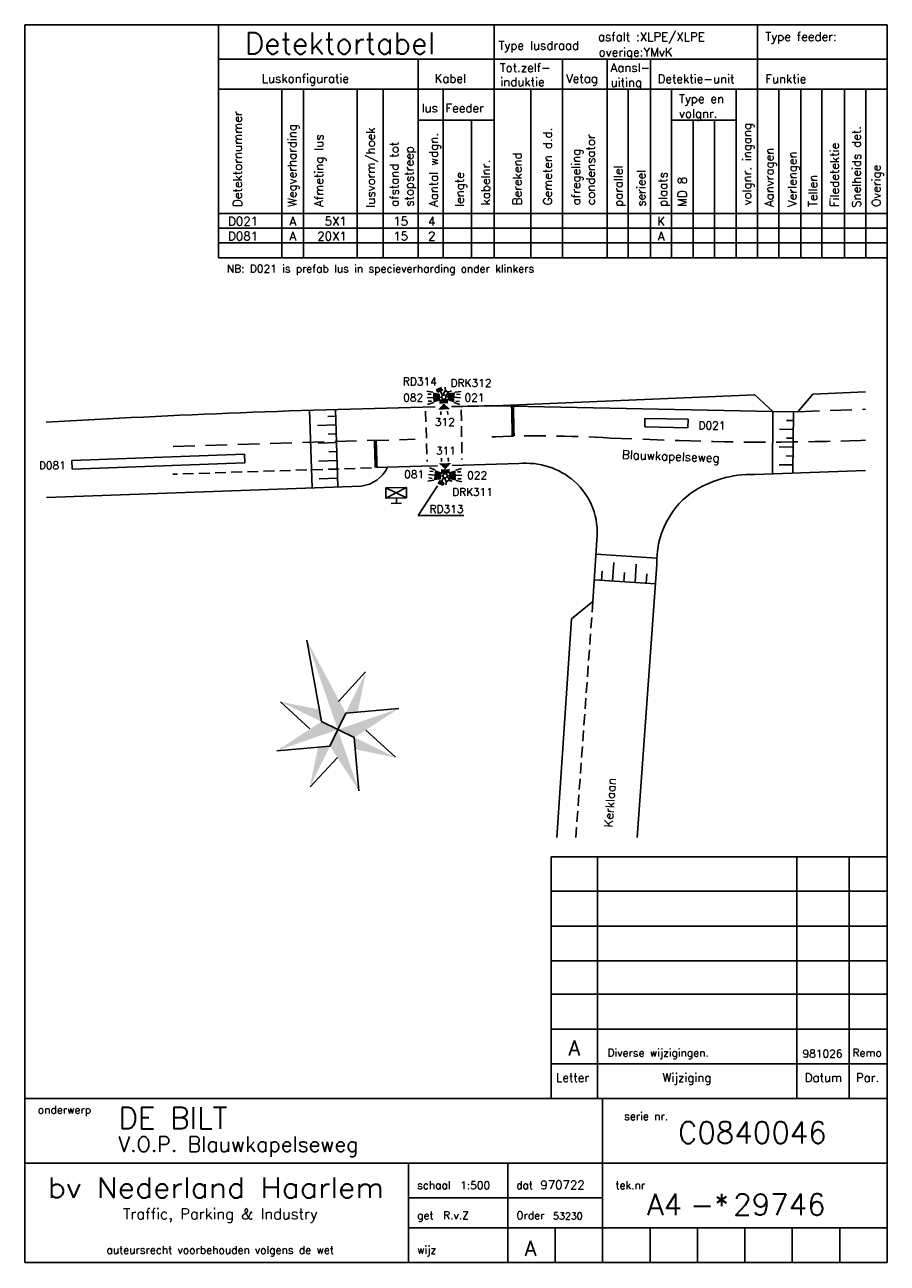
# Model space of a CAD drawing. Extents: x 83 to 283, y 72 to 359.
import ezdxf
from ezdxf.enums import TextEntityAlignment as Align

# ---------------------------------------------------------------- set-up
doc = ezdxf.new("R2010")
doc.units = 0
doc.header["$LTSCALE"] = 10
doc.header["$MEASUREMENT"] = 0
doc.linetypes.add('DASHED', pattern=[0.75, 0.5, -0.25])
doc.linetypes.add('HIDDEN', pattern=[0.375, 0.25, -0.125])
doc.layers.get('0').update_dxf_attribs({"color": 1, "linetype": 'CONTINUOUS'})
for name, color, linetype in [('1', 2, 'CONTINUOUS'), ('10', 8, 'CONTINUOUS'), ('2', 3, 'CONTINUOUS'), ('3', 2, 'DASHED'), ('4', 2, 'HIDDEN'), ('5', 3, 'HIDDEN')]:
    doc.layers.add(name, color=color, linetype=linetype)
doc.styles.add('SIMPLEX', font='simplex.shx')
doc.styles.get("Standard").update_dxf_attribs({"font": 'simplex.shx'})

# ---------------------------------------------------------------- blocks, each defined once
blk = doc.blocks.new('S59')
for p, q in [((-3.02, 3.03), (-0.02, 15.03)), ((-6.1, 2.25), (-10.5, 10.43)), ((2.25, 6.1), (10.43, 10.5)), ((-0.02, 0.03), (-3.02, 3.03)), ((-0.02, 0.03), (2.98, 3.03)), ((2.98, 3.03), (21.91, 0.04)), ((-3.02, -2.97), (-15.02, 0.03)), ((-0.02, 0.03), (-3.02, -2.97)), ((-0.02, 0.03), (2.98, -2.97)), ((6.1, -2.25), (10.5, -10.43)), ((2.98, -2.97), (-0.02, -14.97)), ((-2.25, -6.1), (-10.43, -10.5))]:
    blk.add_line(p, q)
for points in [[(-0.02, 15.03), (-0.02, 0.03), (2.98, 3.03)], [(-3.05, 2.96), (-10.5, 10.55), (-2.37, 5.69)], [(5.81, 2.59), (10.43, 10.5), (2.98, 3.03)], [(-15.02, 0.03), (-0.02, 0.03), (-3.02, 3.03)], [(-0.02, -14.97), (-0.02, 0.03), (-3.02, -2.97)], [(-0.02, 0.03), (21.91, 0.04), (2.98, -2.97)], [(-2.96, -3.05), (-10.55, -10.5), (-5.69, -2.37)], [(3.05, -2.96), (10.5, -10.55), (2.37, -5.69)]]:
    blk.add_solid(points)
blk = doc.blocks.new('NH-KOPR')
for p, q in [((-77.91, 94.08), (-77.91, 37.86)), ((-0.01, 94.08), (-77.91, 94.08)), ((-199.97, 38), (0, 38)), ((-199.97, 0), (-199.97, 38)), ((-66, 8), (-66, 38)), ((-199.97, 23), (0, 23)), ((-111, 0), (-111, 23)), ((-88, 8), (-88, 23)), ((-111, 15), (-66, 15)), ((-111, 8), (0, 8)), ((-88, 8), (-88, -0.2)), ((-77, 8), (-77, 0)), ((-66, 8), (-66, -0.2)), ((-55, 8), (-55, 0)), ((-44, 8), (-44, 0)), ((-33, 8), (-33, 0)), ((-22, 8), (-22, 0)), ((-11, 8), (-11, 0))]:
    blk.add_line(p, q)
at = {"layer": '1'}
for p, q in [((-67.15, 38), (-67.15, 94.12)), ((-20.92, 38), (-20.92, 94.12)), ((-8.8, 38), (-8.8, 94.12)), ((-0.05, 86.08), (-77.92, 86.08)), ((-0.05, 78), (-77.92, 78)), ((-0.05, 69.92), (-77.92, 69.92)), ((-0.05, 62.17), (-77.92, 62.17)), ((-0.05, 54.09), (-77.92, 54.09)), ((-0.05, 46.02), (-77.92, 46.02))]:
    blk.add_line(p, q, dxfattribs=at)
blk.add_text('bv Nederland Haarlem', height=4.6934).set_placement((-194.67, 15), (-116.67, 15), align=Align.ALIGNED)
at = {"style": 'SIMPLEX'}
blk.add_text('-*', height=5, dxfattribs=at).set_placement((-45.7, 10.93))
for tag, p in [('ONDERWERP', (-178.27, 30.98)), ('ARTIKEL', (-48.51, 27.61))]:
    blk.add_attdef(tag, p, '', height=5)
for tag, p in [('FORMAAT', (-55.7, 10.93)), ('TEKENINGNR', (-35.7, 10.93))]:
    blk.add_attdef(tag, p, '', height=5, dxfattribs=at)
at = {"layer": '1'}
blk.add_text('Traffic, Parking & Industry', height=2.5, dxfattribs=at).set_placement((-154.67, 10), align=Align.CENTER)
blk.add_attdef('STRAAT', (-178.27, 25.66), '', height=3.5, dxfattribs=at)
at = {"layer": '2', "style": 'SIMPLEX'}
for s, p in [('Letter', (-76.8, 41.85)), ('Wijziging', (-52.11, 41.85)), ('Datum', (-19.12, 41.85)), ('Par.', (-7.23, 41.85))]:
    blk.add_text(s, height=2, dxfattribs=at).set_placement(p)
at = {"layer": '2'}
for s, p in [('onderwerp', (-196.96, 34.5)), ('serie nr.', (-61, 33)), ('schaal', (-109, 17)), ('dat', (-86, 17)), ('tek.nr', (-63, 17)), ('get', (-109, 10)), ('Order', (-86, 10)), ('wijz', (-109, 2))]:
    blk.add_text(s, height=1.8, dxfattribs=at).set_placement(p)
blk.add_text('auteursrecht voorbehouden volgens de wet', height=1.8, dxfattribs=at).set_placement((-154.67, 2), align=Align.CENTER)
at = {"layer": '2', "style": 'SIMPLEX'}
for tag, p in [('WIJZLETTER6', (-72.33, 87.58)), ('WIJZLETTER5', (-72.37, 79.58)), ('WIJZLETTER4', (-72.37, 71.5)), ('WIJZLETTER3', (-72.37, 63.43)), ('WIJZLETTER2', (-72.37, 55.67)), ('WIJZLETTER1', (-72.54, 47.97)), ('W1', (-82.71, 1.54)), ('W2', (-71.75, 1.54)), ('W3', (-60.75, 1.54)), ('W4', (-49.75, 1.54)), ('W5', (-38.75, 1.54)), ('W6', (-27.75, 1.54))]:
    blk.add_attdef(tag, text='', height=3.5, dxfattribs=at).set_placement(p, align=Align.CENTER)
for tag, p in [('WIJZIGING6', (-64.78, 87.67)), ('DATUM6', (-19.65, 87.46)), ('TEKENAAR6', (-7.98, 87.67)), ('WIJZIGING5', (-64.82, 79.67)), ('DATUM5', (-19.69, 79.46)), ('TEKENAAR5', (-8.02, 79.67)), ('WIJZIGING4', (-64.82, 71.59)), ('DATUM4', (-19.69, 71.38)), ('TEKENAAR4', (-8.02, 71.59)), ('WIJZIGING3', (-64.82, 63.52)), ('DATUM3', (-19.69, 63.31)), ('TEKENAAR3', (-8.02, 63.52)), ('WIJZIGING2', (-64.82, 55.76)), ('TEKENAAR2', (-8.02, 55.76)), ('DATUM2', (-19.69, 55.55)), ('WIJZIGING1', (-64.82, 47.71)), ('DATUM1', (-19.64, 47.5)), ('TEKENAAR1', (-8.01, 47.71))]:
    blk.add_attdef(tag, p, '', height=1.8, dxfattribs=at)
at = {"layer": '2'}
for tag, p, height in [('SCHAAL', (-98.99, 16.96), 1.8), ('DATUM', (-80.43, 16.96), 2), ('TEKENAAR', (-102.96, 9.99), 1.8), ('ORDERNR', (-77.47, 9.97), 1.6)]:
    blk.add_attdef(tag, p, '', height=height, dxfattribs=at)
blk = doc.blocks.new('S9')
blk.add_circle((0, 0), 1.25)
blk = doc.blocks.new('S7')
for p, q in [((7, 2), (9, 2)), ((7, -2), (9, -2))]:
    blk.add_line(p, q)
for points in [[(0, 2.5), (2.5, 2.5), (0, -2.5), (2.5, -2.5)], [(2.5, 0), (6, 3.5), (6, -3.5)]]:
    blk.add_solid(points)
blk = doc.blocks.new('S6')
for p, q in [((0, 0), (8.38, 0)), ((5, 3), (8.4, 3.85)), ((6, 2), (8, 2)), ((5, -3), (8.4, -3.85)), ((6, -2), (8, -2))]:
    blk.add_line(p, q)
blk.add_solid([(1, 2), (1, -2), (5, 3), (5, -3)])
blk = doc.blocks.new('S19')
for p, q in [((-0.16, 1.02), (2.77, 1.02)), ((-0.16, -0.98), (2.71, -0.98))]:
    blk.add_line(p, q)
blk.add_arc((4.52, -0.03), 2.04, 101.09443, 258.90557)
blk = doc.blocks.new('S67')
at = {"layer": '1'}
for p, q in [((0, 1), (0, -1)), ((2, 1), (0, 1)), ((2, -1), (2, 1)), ((0, -1), (2, -1))]:
    blk.add_line(p, q, dxfattribs=at)
blk = doc.blocks.new('S20')
for p, q in [((0, 3), (12, -3)), ((0, -3), (12, 3)), ((0, -3), (0, 3)), ((0, 3), (12, 3)), ((12, 3), (12, -3)), ((12, -3), (0, -3))]:
    blk.add_line(p, q)
blk = doc.blocks.new('S84')
for p, q in [((0, 0), (2.83, 0)), ((2.83, -1.58), (2.83, 1.58)), ((2.83, 1.58), (4.36, 1.58)), ((4.36, -1.58), (4.36, 1.58))]:
    blk.add_line(p, q)
blk.add_solid([(2.83, -1.58), (2.83, 1.58), (4.36, -1.58), (4.36, 1.58)])

msp = doc.modelspace()

# ---------------------------------------------------------------- linework, layer by layer
for p, q in [((83.48, 72.3), (83.48, 359.3)), ((83.48, 359.3), (283.48, 359.3)), ((128.41, 305.28), (128.41, 359.3)), ((192.36, 315.56), (192.36, 359.3)), ((253.41, 359.16), (253.41, 315.49)), ((283.48, 359.3), (283.48, 72.3)), ((128.38, 351.3), (283.47, 351.3)), ((174.75, 351.24), (174.75, 315.45)), ((208.16, 315.45), (208.16, 351.36)), ((218.54, 315.45), (218.54, 351.36)), ((228.57, 315.45), (228.57, 351.36)), ((283.5, 344.38), (128.38, 344.38)), ((128.41, 315.56), (283.49, 315.56)), ((283.48, 305.28), (128.41, 305.28)), ((252.8, 273.52), (192.48, 270.94)), ((257, 269.65), (252.8, 273.52)), ((266.22, 273.67), (262.77, 269.55)), ((278.48, 274.18), (266.22, 273.67)), ((262.77, 269.55), (257, 269.65)), ((175.46, 256.93), (167.6, 256.68)), ((179.17, 257.03), (175.46, 256.93)), ((198.09, 257.55), (182.59, 257.13)), ((252.76, 255.04), (278.48, 255.97)), ((161.49, 252.32), (88.48, 249.69)), ((215.23, 225.58), (216.13, 239.82)), ((225.52, 170.81), (230.08, 234.16)), ((210.26, 221.51), (215.23, 225.58)), ((206.85, 170.81), (210.26, 221.51)), ((283.48, 72.3), (83.48, 72.3))]:
    msp.add_line(p, q)
for centre, radius, start, end in [((230.33, -2191.23), 2462.46, 91.20267, 93.30244), ((230.33, -2191.23), 2462.46, 90.88081, 91.11396), ((160.58, 260.06), 7.79, 276.7024, 334.2693), ((199.72, 240.51), 17.12, 48.9114, 95.4551), ((200.38, 241.62), 15.85, 353.4747, 48.0743), ((252.17, 229.62), 25.43, 88.6725, 124.032), ((249.88, 234.88), 19.82, 127.0548, 182.0796)]:
    msp.add_arc(centre, radius, start, end)
at = {"layer": '1'}
for p, q in [((143.1, 344.31), (143.1, 315.45)), ((148.1, 344.31), (148.1, 315.45)), ((160.6, 315.56), (160.6, 344.47)), ((166.61, 315.56), (166.61, 344.47)), ((180.49, 344.31), (180.49, 315.45)), ((200.88, 315.56), (200.88, 344.43)), ((223.45, 315.45), (223.45, 344.31)), ((233.48, 344.2), (233.48, 315.49)), ((248.43, 344.2), (248.43, 315.49)), ((258.35, 344.38), (258.35, 315.49)), ((263.43, 344.38), (263.43, 315.49)), ((268.35, 344.38), (268.35, 315.49)), ((273.57, 344.38), (273.57, 315.49)), ((278.52, 344.38), (278.52, 315.49)), ((174.89, 337.18), (192.39, 337.18)), ((187.12, 315.56), (187.12, 337.05)), ((233.7, 337.2), (248.3, 337.2)), ((238.47, 337.25), (238.47, 315.49)), ((243.45, 337.25), (243.45, 315.49)), ((143.1, 315.56), (143.1, 305.28)), ((148.1, 315.56), (148.1, 305.28)), ((160.6, 315.56), (160.6, 305.28)), ((166.61, 315.56), (166.61, 305.28)), ((174.75, 315.56), (174.75, 305.28)), ((180.49, 315.56), (180.49, 305.28)), ((187.12, 315.56), (187.12, 305.28)), ((192.36, 315.56), (192.36, 305.28)), ((200.88, 315.56), (200.88, 305.28)), ((208.16, 315.56), (208.16, 305.28)), ((218.54, 315.56), (218.54, 305.28)), ((223.45, 315.56), (223.45, 305.28)), ((228.57, 315.56), (228.57, 305.28)), ((233.48, 315.56), (233.48, 305.28)), ((238.47, 315.56), (238.47, 305.28)), ((243.45, 315.56), (243.45, 305.28)), ((248.43, 315.56), (248.43, 305.28)), ((253.41, 315.56), (253.41, 305.28)), ((258.35, 315.56), (258.35, 305.28)), ((263.43, 315.56), (263.43, 305.28)), ((268.35, 315.56), (268.35, 305.28)), ((273.57, 315.56), (273.57, 305.28)), ((278.52, 315.56), (278.52, 305.28)), ((283.48, 312.13), (128.41, 312.13)), ((283.48, 308.7), (128.41, 308.7)), ((257, 269.65), (192.65, 270.95))]:
    msp.add_line(p, q, dxfattribs=at)
at = {"layer": '1', "const_width": 0.8}
for points in [[(196.59, 270.87), (196.75, 263.9)], [(164.77, 262.92), (164.97, 256.6)]]:
    msp.add_lwpolyline(points, dxfattribs=at)
at = {"layer": '10'}
for p, q in [((155.53, 270.1), (156.11, 252.13)), ((149.53, 269.91), (150.11, 251.91)), ((155.58, 268.57), (153.74, 268.5)), ((257, 269.65), (256.85, 255.19)), ((261.76, 267.51), (260.15, 267.54)), ((261.79, 269.57), (261.64, 255.36)), ((155.65, 266.51), (151.37, 266.36)), ((155.71, 264.46), (153.87, 264.39)), ((261.74, 265.46), (258.48, 265.51)), ((155.78, 262.4), (151.5, 262.25)), ((261.7, 261.34), (258.44, 261.4)), ((261.72, 263.4), (260.11, 263.43)), ((155.84, 260.35), (154, 260.28)), ((261.68, 259.29), (260.06, 259.32)), ((155.91, 258.29), (151.64, 258.14)), ((155.98, 256.24), (154.13, 256.17)), ((261.66, 257.23), (258.4, 257.29)), ((156.04, 254.18), (151.77, 254.03)), ((215.92, 236.56), (230.08, 235.62)), ((219.82, 230.29), (220.09, 234.59)), ((225.01, 229.95), (225.28, 234.24)), ((215.56, 230.57), (229.75, 229.63)), ((217.22, 230.46), (217.36, 232.63)), ((222.41, 230.12), (222.55, 232.28)), ((227.6, 229.77), (227.74, 231.94))]:
    msp.add_line(p, q, dxfattribs=at)
at = {"layer": '2'}
for p, q in [((174.72, 245.5), (179.19, 252.4)), ((168.47, 248.31), (170.87, 248.35)), ((169.67, 248.33), (169.65, 249.58)), ((185.34, 245.5), (174.72, 245.5))]:
    msp.add_line(p, q, dxfattribs=at)
at = {"layer": '3'}
for p, q in [((262.77, 269.55), (278.48, 270.14)), ((117.93, 261.54), (173.98, 263.19)), ((219.3, 263.46), (235.26, 262.87)), ((277.34, 262.93), (278.48, 262.96))]:
    msp.add_line(p, q, dxfattribs=at)
for centre, radius, start, end in [((202.79, -2.96), 266.93, 86.4542, 92.5614), ((255.6, 841.49), 578.97, 267.98647, 272.15188)]:
    msp.add_arc(centre, radius, start, end, dxfattribs=at)
at = {"layer": '4'}
for p, q in [((167.6, 256.68), (117.78, 255.08)), ((215.23, 225.58), (211.28, 170.81))]:
    msp.add_line(p, q, dxfattribs=at)
at = {"layer": '5'}
for p, q in [((184.72, 269.99), (184.85, 258.46)), ((176.44, 269.69), (176.81, 258.03))]:
    msp.add_line(p, q, dxfattribs=at)

# ---------------------------------------------------------------- block references
msp.add_blockref('NH-KOPR', (283.48, 72.3)).add_auto_attribs({'ONDERWERP': 'DE BILT', 'STRAAT': 'V.O.P. Blauwkapelseweg', 'ARTIKEL': 'C0840046', 'FORMAAT': 'A4', 'TEKENINGNR': '29746', 'ORDERNR': '53230', 'DATUM': '970722', 'SCHAAL': '1:500', 'TEKENAAR': 'R.v.Z', 'WIJZIGING1': 'Diverse wijzigingen.', 'DATUM1': '981026', 'TEKENAAR1': 'Remo', 'W1': 'A', 'WIJZLETTER1': 'A'})
at = {"layer": '1', "zscale": 20}
for p, xscale, rotation in [((227.3, 267.03), 5, 358.9466272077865), ((134.44, 258.75), 20, 182.1478675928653)]:
    msp.add_blockref('S67', p, dxfattribs=dict(at, xscale=xscale, rotation=rotation))
at = {"layer": '1', "rotation": 109.0780861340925}
msp.add_blockref('S59', (156.1, 195.89), dxfattribs=at)
at = {"layer": '2', "xscale": 0.4, "yscale": 0.4, "zscale": 0.4}
for name, p, rotation in [('S6', (180.17, 272.97), 182.7658674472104), ('S84', (180.37, 273.38), 117.9208565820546), ('S19', (180.91, 273.4), 62.04593809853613), ('S6', (181.16, 273.08), 354.4348432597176), ('S7', (180.59, 272.49), 273.0436127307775), ('S7', (181.04, 255.22), 92.13001268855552), ('S6', (180.47, 254.64), 173.5212432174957), ('S6', (181.46, 254.73), 1.852267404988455), ('S84', (180.63, 254.36), 243.0611846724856), ('S19', (181.12, 254.44), 298.1987776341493), ('S9', (180.96, 254.73), 179.0863999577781), ('S20', (167.22, 250.73), 1.129734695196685)]:
    msp.add_blockref(name, p, dxfattribs=dict(at, rotation=rotation))
msp.add_blockref('S9', (180.67, 272.98), dxfattribs=at)

# ---------------------------------------------------------------- texts
msp.add_text('Detektortabel', height=5).set_placement((134.49, 352.52))
at = {"layer": '2'}
for s, height, p in [('asfalt :XLPE/XLPE', 2, (216.41, 355.52)), ('Type feeder:', 2, (255.23, 355.56)), ('Type lusdraad', 2, (193.36, 353.52)), ('overige:YMvK', 2, (216.57, 351.96)), ('Tot.zelf-', 2, (193.64, 348.36)), ('Aansl-', 2, (219.34, 348.36)), ('Luskonfiguratie', 2, (138.45, 345.84)), ('Kabel', 2, (178.51, 345.84)), ('Vetag', 2, (209.01, 345.84)), ('Detektie-unit', 2, (230.24, 345.78)), ('Funktie', 2, (255.22, 345.78)), ('induktie', 2, (193.74, 345.07)), ('uiting', 2, (219.34, 344.93)), ('Type en', 2, (235.21, 341.16)), ('lus', 2, (175.5, 339)), ('Feeder', 2, (181.05, 339)), ('volgnr.', 2, (235.21, 337.73)), ('D021', 2, (130.63, 312.73)), ('D081', 2, (130.63, 309.3)), ('NB: D021 is prefab lus in specieverharding onder klinkers', 1.8, (130.34, 301.86)), ('RD314', 1.8, (171.15, 275.68)), ('DRK312', 1.8, (182.23, 275.33)), ('082', 1.8, (171.24, 271.95)), ('021', 1.8, (185.49, 271.96)), ('312', 1.8, (178.59, 266.28)), ('D021', 1.8, (239.71, 265.48)), ('311', 1.8, (178.85, 259.64)), ('D081', 1.8, (86.78, 256.22)), ('081', 1.8, (171.49, 254.14)), ('022', 1.8, (186.07, 253.92)), ('DRK311', 1.8, (182.57, 250.03)), ('RD313', 1.8, (177.38, 246.08))]:
    msp.add_text(s, height=height, dxfattribs=at).set_placement(p)
for s, rotation, p in [('Detektornummer', 90, (133.83, 317.07)), ('Wegverharding', 90, (146.47, 317.1)), ('lusvorm/hoek', 90, (164.69, 316.93)), ('Aantal wdgn.', 90, (179.28, 317.1)), ('Gemeten d.d.', 90, (205.73, 317.46)), ('condensator', 90, (215.71, 317.46)), ('volgnr. ingang', 90, (251.96, 317.45)), ('Snelheids det.', 90, (277.34, 316.9)), ('Afmeting lus', 90, (152.7, 317.1)), ('afstand tot', 90, (170.18, 317.1)), ('stopstreep', 90, (173.61, 317.1)), ('Aanvragen', 90, (257.14, 317.09)), ('Filedetektie', 90, (272.27, 317.07)), ('kabelnr.', 90, (191.34, 317.46)), ('Berekend', 90, (198.68, 317.46)), ('afregeling', 90, (212.28, 317.46)), ('Verlengen', 90, (262.48, 317.09)), ('lengte', 90, (185.33, 317.1)), ('parallel', 90, (222.11, 317.1)), ('serieel', 90, (227.4, 317.1)), ('plaats', 90, (232.44, 317.1)), ('Tellen', 90, (267.26, 317.09)), ('Overige', 90, (281.96, 317.09)), ('MD 8', 90, (236.97, 317.1)), ('Blauwkapelseweg', 357.9699, (221.94, 258.64)), ('Kerklaan', 85.8844, (219.79, 173.14))]:
    msp.add_text(s, height=2, rotation=rotation, dxfattribs=at).set_placement(p)
for s, p in [('A', (145.67, 312.73)), ('15', (170.67, 312.73)), ('4', (177.88, 312.73)), ('K', (231.06, 312.73)), ('A', (145.67, 309.3)), ('15', (170.67, 309.3)), ('2', (177.88, 309.3)), ('A', (231.06, 309.3))]:
    msp.add_text(s, height=2, dxfattribs=at).set_placement(p, align=Align.CENTER)
for s, p in [('5X1', (158.17, 312.73)), ('20X1', (158.17, 309.3))]:
    msp.add_text(s, height=2, dxfattribs=at).set_placement(p, align=Align.RIGHT)

doc.saveas('drawing.dxf')
